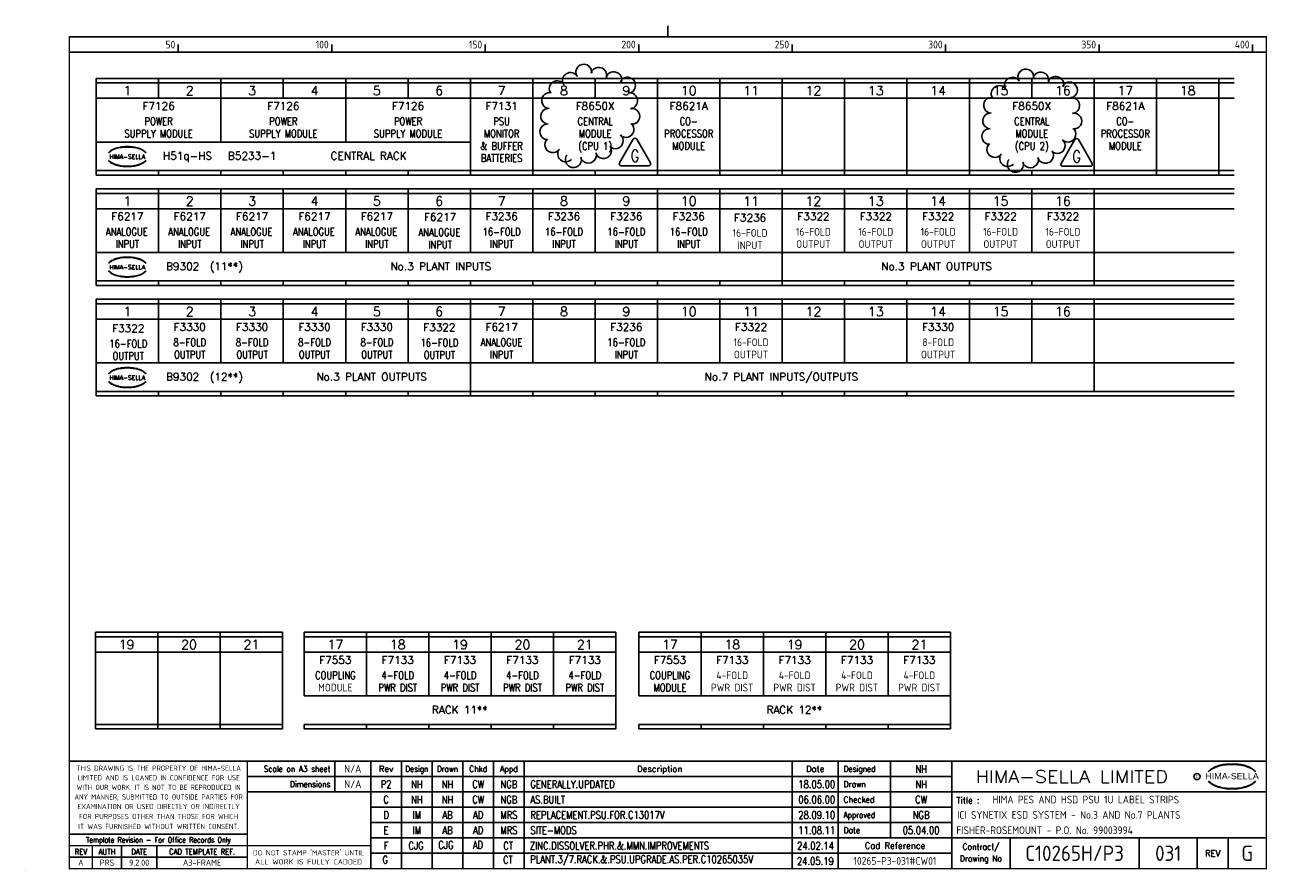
# Model space of a CAD drawing. Extents: x 0 to 405, y 0 to 275.
import ezdxf
from ezdxf.enums import TextEntityAlignment as Align

# ---------------------------------------------------------------- set-up
doc = ezdxf.new("R2010")
doc.units = 0
doc.header["$LTSCALE"] = 0.25
doc.header["$MEASUREMENT"] = 0
doc.layers.get('0').update_dxf_attribs({"color": 41, "linetype": 'CONTINUOUS'})
for name, color, linetype in [('00-DRG_FRAME', 12, 'CONTINUOUS'), ('01-DRAW', 7, 'CONTINUOUS'), ('02-TEXT', 2, 'CONTINUOUS')]:
    doc.layers.add(name, color=color, linetype=linetype)
doc.styles.add('ARIAL', font='arial.ttf', dxfattribs={"height": 2.5})
doc.styles.add('ISO', font='iso.shx', dxfattribs={"height": 2.5})
doc.styles.add('ROMAND', font='ROMAND')
doc.styles.add('ROMANS', font='romans.shx', dxfattribs={"width": 0.8})

# ---------------------------------------------------------------- blocks, each defined once
blk = doc.blocks.new('A3-TITLE')
at = {"style": 'ISO'}
blk.add_attdef('TITLE_1', (318.75, 21.75), '', height=2.5, dxfattribs=at)
for tag, p in [('DRGNO', (372.5, 3)), ('REV.', (398.25, 3))]:
    blk.add_attdef(tag, text='', height=5, dxfattribs=at).set_placement(p, align=Align.CENTER)
blk = doc.blocks.new('A3-CONTRACT')
at = {"style": 'ISO'}
for tag, height, p in [('SCALE', 2.5, (106.86, 31.75)), ('DIMS', 2.5, (106.86, 26.75)), ('CAD-REF', 2.5, (282, 1.75)), ('CONTRACT', 5, (342, 3))]:
    blk.add_attdef(tag, text='', height=height, dxfattribs=at).set_placement(p, align=Align.CENTER)
for tag, p in [('TITLE_2', (303.75, 16.75)), ('TITLE_3', (303.5, 11.75))]:
    blk.add_attdef(tag, p, '', height=2.5, dxfattribs=at)
blk = doc.blocks.new('HSLOGO')
for centre, radius, start, end in [((-2.7, -3.7), 7.24, 106.0532, 133.5024), ((-2.43, -3.52), 7.3, 130.419, 136.057), ((-3.19, -2.43), 5.98, 122.244, 131.6154), ((-3.55, -1.75), 5.21, 111.8206, 122.8668), ((-1.53, -5.83), 9.76, 107.5931, 113.9452), ((-0.2, -12.03), 15.94, 89.2698, 106.3911), ((-1.2, -7.01), 10.99, 96.0146, 107.3203), ((-0.01, -14.22), 18.28, 92.8917, 97.3734), ((-0.06, -11.66), 15.73, 89.7805, 93.1738), ((0.06, -11.66), 15.73, 86.8262, 90.2195), ((0.2, -12.03), 15.94, 73.6089, 90.7302), ((0.01, -14.22), 18.28, 82.6266, 87.1083), ((1.2, -7.01), 10.99, 72.6797, 83.9854), ((1.53, -5.83), 9.76, 66.0548, 72.4069), ((2.7, -3.7), 7.24, 46.4976, 73.9468), ((3.55, -1.75), 5.21, 57.1332, 68.1794), ((3.19, -2.43), 5.98, 48.3846, 57.756), ((2.43, -3.52), 7.3, 43.943, 49.581), ((-2.7, 3.7), 7.24, 226.4976, 253.9468), ((-2.43, 3.52), 7.3, 223.943, 229.581), ((-3.19, 2.43), 5.98, 228.3846, 237.756), ((-3.55, 1.75), 5.21, 237.1332, 248.1794), ((-1.53, 5.83), 9.76, 246.0548, 252.4069), ((-0.2, 12.03), 15.94, 253.6089, 270.7302), ((-1.2, 7.01), 10.99, 252.6797, 263.9854), ((-0.01, 14.22), 18.28, 262.6266, 267.1083), ((-0.06, 11.66), 15.73, 266.8262, 270.2195), ((0.2, 12.03), 15.94, 269.2698, 286.3911), ((0.06, 11.66), 15.73, 269.7805, 273.1738), ((0.01, 14.22), 18.28, 272.8917, 277.3734), ((1.2, 7.01), 10.99, 276.0146, 287.3203), ((1.53, 5.83), 9.76, 287.5931, 293.9452), ((2.7, 3.7), 7.24, 286.0532, 313.5024), ((3.55, 1.75), 5.21, 291.8206, 302.8668), ((3.19, 2.43), 5.98, 302.244, 311.6154), ((2.43, 3.52), 7.3, 310.419, 316.057)]:
    blk.add_arc(centre, radius, start, end)
at = {"style": 'ROMAND', "width": 1.05}
blk.add_text('HIMA-SELLA', height=1.7, dxfattribs=at).set_placement((0, -0.9), align=Align.CENTER)
blk = doc.blocks.new('TRI-F')
at = {"layer": '01-DRAW'}
blk.add_lwpolyline([(-0.26, 2.55), (-2.34, -1.05, 0.57735), (-2.08, -1.5), (2.08, -1.5, 0.57735), (2.34, -1.05), (0.26, 2.55, 0.57735)], format="xyb", close=True, dxfattribs=at)
at = {"layer": '02-TEXT', "color": 2, "style": 'ROMANS', "width": 0.8}
blk.add_text('G', height=1.8, dxfattribs=at).set_placement((0, 0), align=Align.MIDDLE)
blk = doc.blocks.new('*U11')
at = {"color": 0, "linetype": 'ByBlock', "lineweight": -2}
for centre, start, end in [((-2.01, 14.17), 352.152, 212.0054), ((-6.34, 11.46), 32.0054, 212.0054), ((2.84, 13.15), 343.7398, 163.7398), ((7.75, 11.72), 343.7398, 163.7398), ((12.23, 9.92), 277.7652, 153.1337), ((-10.67, 8.75), 32.0054, 212.0054), ((-13.14, 4.94), 79.7, 266.8202), ((12.92, 4.86), 277.7652, 97.7652), ((-13.43, -0.16), 86.8202, 266.8202), ((13.61, -0.21), 262.5607, 97.7652), ((-13.71, -5.26), 86.8202, 266.8202), ((11.71, -4.45), 226.9092, 46.9092), ((-12.07, -9.44), 132.9418, 324.4623), ((8.22, -8.18), 226.9092, 46.9092), ((-7.91, -12.41), 144.4623, 315.1843), ((-0.51, -12.84), 196.6992, 16.6992), ((4.39, -11.37), 196.6992, 33.0367), ((-5.4, -14.3), 142.6071, 16.6992)]:
    blk.add_arc(centre, 2.6, start, end, dxfattribs=at)
blk = doc.blocks.new('*U12')
at = {"color": 0, "linetype": 'ByBlock', "lineweight": -2}
for centre, start, end in [((-2.01, 14.17), 352.152, 212.0054), ((-6.34, 11.46), 32.0054, 212.0054), ((2.84, 13.15), 343.7398, 163.7398), ((7.75, 11.72), 343.7398, 163.7398), ((12.23, 9.92), 277.7652, 153.1337), ((-10.67, 8.75), 32.0054, 212.0054), ((-13.14, 4.94), 79.7, 266.8202), ((12.92, 4.86), 277.7652, 97.7652), ((-13.43, -0.16), 86.8202, 266.8202), ((13.61, -0.21), 262.5607, 97.7652), ((-13.71, -5.26), 86.8202, 266.8202), ((11.71, -4.45), 226.9092, 46.9092), ((-12.07, -9.44), 132.9418, 324.4623), ((8.22, -8.18), 226.9092, 46.9092), ((-7.91, -12.41), 144.4623, 315.1843), ((-0.51, -12.84), 196.6992, 16.6992), ((4.39, -11.37), 196.6992, 33.0367), ((-5.4, -14.3), 142.6071, 16.6992)]:
    blk.add_arc(centre, 2.6, start, end, dxfattribs=at)

msp = doc.modelspace()

# ---------------------------------------------------------------- linework, layer by layer
at = {"layer": '00-DRG_FRAME'}
for p, q in [((50, 266.5), (50, 269)), ((100, 266.5), (100, 269)), ((150, 266.5), (150, 269)), ((200, 266.5), (200, 269)), ((250, 266.5), (250, 269)), ((300, 266.5), (300, 269)), ((350, 266.5), (350, 269)), ((400, 266.5), (400, 269)), ((101.01, 35.5), (101.01, 25.5)), ((122.7, 35.5), (122.7, 0.5)), ((132.7, 0.5), (132.7, 35.5)), ((142.7, 0.5), (142.7, 35.5)), ((152.7, 35.5), (152.7, 0.5)), ((162.7, 35.5), (162.7, 0.5)), ((250, 35.5), (250, 0.5)), ((282, 35.5), (282, 10.5)), ((265, 30.5), (302, 30.5)), ((302, 25.5), (112.7, 25.5)), ((112.7, 20.5), (302, 20.5)), ((302, 15.5), (112.7, 15.5)), ((112.7, 10.5), (265, 10.5)), ((321, 10.5), (321, 0.5)), ((363, 10.5), (363, 0.5)), ((382, 0.5), (382, 10.5)), ((392, 10.5), (392, 0.5)), ((72.5, 4.25), (14.5, 4.25)), ((302, 5.5), (112.7, 5.5)), ((0, 0), (0, 0.03))]:
    msp.add_line(p, q, dxfattribs=at)
at = {"layer": '00-DRG_FRAME', "const_width": 0.5}
for points in [[(209.5, 271.5), (209.5, 275.18)], [(209.5, 271.5), (209.5, 275.18)], [(14.5, 266.5), (404.5, 266.5)], [(404.5, 35.5), (14.5, 35.5)], [(72.5, 0.5), (72.5, 35.5)], [(112.7, 0.5), (112.7, 35.5)], [(265, 35.5), (265, 0.5)], [(302, 0.5), (302, 35.5)], [(265, 30.5), (72.5, 30.5)], [(112.7, 25.5), (72.5, 25.5)], [(404.5, 25.5), (302, 25.5)], [(14.5, 11.75), (72.5, 11.75)], [(14.5, 8), (72.5, 8)], [(22, 0.5), (22, 8)], [(31.5, 0.5), (31.5, 8)], [(43, 0.5), (43, 8)], [(112.7, 8), (72.5, 8)], [(265, 10.5), (404.5, 10.5)]]:
    msp.add_lwpolyline(points, dxfattribs=at)
msp.add_lwpolyline([(14.5, 0.5), (404.5, 0.5), (404.5, 271.5), (14.5, 271.5)], close=True, dxfattribs=at)
at = {"layer": '00-DRG_FRAME', "color": 3}
msp.add_circle((381.88, 30.5), 1, dxfattribs=at)
for centre, radius, start, end in [((390.6, 26.83), 7.24, 106.0532, 133.5024), ((390.88, 27.01), 7.3, 130.419, 136.057), ((390.11, 28.1), 5.98, 122.244, 131.6154), ((389.75, 28.78), 5.21, 111.8206, 122.8668), ((391.78, 24.7), 9.76, 107.5931, 113.9452), ((393.1, 18.5), 15.94, 89.2698, 106.3911), ((392.1, 23.52), 10.99, 96.0146, 107.3203), ((393.29, 16.31), 18.28, 92.8917, 97.3734), ((393.24, 18.86), 15.73, 89.7805, 93.1738), ((393.36, 18.86), 15.73, 86.8262, 90.2195), ((393.51, 18.5), 15.94, 73.6089, 90.7302), ((393.31, 16.31), 18.28, 82.6266, 87.1083), ((394.51, 23.52), 10.99, 72.6797, 83.9854), ((394.83, 24.7), 9.76, 66.0548, 72.4069), ((396, 26.83), 7.24, 46.4976, 73.9468), ((396.85, 28.78), 5.21, 57.1332, 68.1794), ((396.49, 28.1), 5.98, 48.3846, 57.756), ((395.73, 27.01), 7.3, 43.943, 49.581), ((390.88, 34.04), 7.3, 223.943, 229.581), ((390.6, 34.23), 7.24, 226.4976, 253.9468), ((390.11, 32.96), 5.98, 228.3846, 237.756), ((396, 34.23), 7.24, 286.0532, 313.5024), ((396.49, 32.96), 5.98, 302.244, 311.6154), ((395.73, 34.04), 7.3, 310.419, 316.057), ((389.75, 32.28), 5.21, 237.1332, 248.1794), ((391.78, 36.36), 9.76, 246.0548, 252.4069), ((393.1, 42.56), 15.94, 253.6089, 270.7302), ((392.1, 37.54), 10.99, 252.6797, 263.9854), ((393.29, 44.75), 18.28, 262.6266, 267.1083), ((393.24, 42.19), 15.73, 266.8262, 270.2195), ((393.51, 42.56), 15.94, 269.2698, 286.3911), ((393.36, 42.19), 15.73, 269.7805, 273.1738), ((393.31, 44.75), 18.28, 272.8917, 277.3734), ((394.51, 37.54), 10.99, 276.0146, 287.3203), ((394.83, 36.36), 9.76, 287.5931, 293.9452), ((396.85, 32.28), 5.21, 291.8206, 302.8668)]:
    msp.add_arc(centre, radius, start, end, dxfattribs=at)
at = {"layer": '01-DRAW'}
for p, q in [((394.01, 258), (23.25, 258)), ((23.25, 258), (23.25, 226.5)), ((394.01, 256.5), (23.25, 256.5)), ((43.57, 258), (43.57, 251.5)), ((63.89, 258), (63.89, 237.25)), ((84.21, 258), (84.21, 251.5)), ((104.53, 258), (104.53, 237.25)), ((124.85, 258), (124.85, 251.5)), ((145.17, 258), (145.17, 226.5)), ((165.49, 258), (165.49, 226.5)), ((185.81, 258), (185.81, 251.5)), ((226.45, 258), (226.45, 226.5)), ((246.77, 258), (246.77, 226.5)), ((267.09, 258), (267.09, 226.5)), ((287.41, 258), (287.41, 226.5)), ((307.73, 258), (307.73, 226.5)), ((328.05, 258), (328.05, 251.5)), ((348.37, 258), (348.37, 226.5)), ((368.69, 258), (368.69, 226.5)), ((389.01, 258), (389.01, 226.5)), ((23.25, 251.5), (394.01, 251.5)), ((145.17, 237.25), (23.25, 237.25)), ((23.25, 228), (394.01, 228)), ((43.57, 228), (43.57, 226.5)), ((63.89, 228), (63.89, 226.5)), ((84.21, 228), (84.21, 226.5)), ((104.53, 228), (104.53, 226.5)), ((124.85, 228), (124.85, 226.5)), ((185.81, 228), (185.81, 226.5)), ((328.05, 228), (328.05, 226.5)), ((23.25, 226.5), (394.01, 226.5)), ((394.01, 222), (23.25, 222)), ((23.25, 222), (23.25, 190.5)), ((23.25, 222), (23.25, 190.5)), ((394.01, 220.5), (23.25, 220.5)), ((43.57, 222), (43.57, 201.25)), ((43.57, 222), (43.57, 201.25)), ((63.89, 222), (63.89, 201.25)), ((63.89, 222), (63.89, 201.25)), ((84.21, 222), (84.21, 201.25)), ((84.21, 222), (84.21, 201.25)), ((104.53, 222), (104.53, 201.25)), ((104.53, 222), (104.53, 201.25)), ((124.85, 222), (124.85, 201.25)), ((124.85, 222), (124.85, 201.25)), ((145.17, 222), (145.17, 201.25)), ((145.17, 222), (145.17, 201.25)), ((165.49, 222), (165.49, 201.25)), ((165.49, 222), (165.49, 201.25)), ((185.81, 222), (185.81, 201.25)), ((206.13, 222), (206.13, 201.25)), ((206.13, 222), (206.13, 201.25)), ((226.45, 222), (226.45, 201.25)), ((226.45, 222), (226.45, 201.25)), ((246.77, 222), (246.77, 192)), ((246.77, 222), (246.77, 201.25)), ((267.09, 222), (267.09, 201.25)), ((267.09, 222), (267.09, 201.25)), ((287.41, 222), (287.41, 201.25)), ((287.41, 222), (287.41, 201.25)), ((307.73, 222), (307.73, 201.25)), ((307.73, 222), (307.73, 201.25)), ((328.05, 222), (328.05, 201.25)), ((328.05, 222), (328.05, 201.25)), ((348.37, 222), (348.37, 201.25)), ((348.37, 222), (348.37, 201.25)), ((23.25, 215.5), (394.01, 215.5)), ((394.01, 201.25), (23.25, 201.25)), ((348.37, 201.25), (348.37, 192)), ((23.25, 192), (394.01, 192)), ((23.25, 192), (394.01, 192)), ((23.25, 190.5), (394.01, 190.5)), ((23.25, 190.5), (394.01, 190.5)), ((43.57, 192), (43.57, 190.5)), ((43.57, 192), (43.57, 190.5)), ((63.89, 192), (63.89, 190.5)), ((63.89, 192), (63.89, 190.5)), ((84.21, 192), (84.21, 190.5)), ((84.21, 192), (84.21, 190.5)), ((104.53, 192), (104.53, 190.5)), ((104.53, 192), (104.53, 190.5)), ((124.85, 192), (124.85, 190.5)), ((124.85, 192), (124.85, 190.5)), ((145.17, 192), (145.17, 190.5)), ((145.17, 192), (145.17, 190.5)), ((165.49, 192), (165.49, 190.5)), ((165.49, 192), (165.49, 190.5)), ((185.81, 192), (185.81, 190.5)), ((185.81, 192), (185.81, 190.5)), ((206.13, 192), (206.13, 190.5)), ((206.13, 192), (206.13, 190.5)), ((226.45, 192), (226.45, 190.5)), ((226.45, 192), (226.45, 190.5)), ((246.77, 192), (246.77, 190.5)), ((246.77, 192), (246.77, 190.5)), ((267.09, 192), (267.09, 190.5)), ((267.09, 192), (267.09, 190.5)), ((287.41, 192), (287.41, 190.5)), ((287.41, 192), (287.41, 190.5)), ((307.73, 192), (307.73, 190.5)), ((307.73, 192), (307.73, 190.5)), ((328.05, 192), (328.05, 190.5)), ((328.05, 192), (328.05, 190.5)), ((348.37, 192), (348.37, 190.5)), ((348.37, 192), (348.37, 190.5)), ((394.01, 186), (23.25, 186)), ((23.25, 186), (23.25, 154.5)), ((394.01, 184.5), (23.25, 184.5)), ((43.57, 186), (43.57, 165.25)), ((63.89, 186), (63.89, 165.25)), ((84.21, 186), (84.21, 165.25)), ((104.53, 186), (104.53, 165.25)), ((124.85, 186), (124.85, 165.25)), ((145.17, 186), (145.17, 156)), ((165.49, 186), (165.49, 165.25)), ((185.81, 186), (185.81, 165.25)), ((206.13, 186), (206.13, 165.25)), ((226.45, 186), (226.45, 165.25)), ((246.77, 186), (246.77, 165.25)), ((267.09, 186), (267.09, 165.25)), ((287.41, 186), (287.41, 165.25)), ((307.73, 186), (307.73, 165.25)), ((328.05, 186), (328.05, 165.25)), ((348.37, 186), (348.37, 165.25)), ((23.25, 179.5), (394.01, 179.5)), ((394.01, 165.25), (23.25, 165.25)), ((348.37, 165.25), (348.37, 156)), ((23.25, 156), (394.01, 156)), ((23.25, 154.5), (394.01, 154.5)), ((43.57, 156), (43.57, 154.5)), ((63.89, 156), (63.89, 154.5)), ((84.21, 156), (84.21, 154.5)), ((104.53, 156), (104.53, 154.5)), ((124.85, 156), (124.85, 154.5)), ((145.17, 156), (145.17, 154.5)), ((165.49, 156), (165.49, 154.5)), ((185.81, 156), (185.81, 154.5)), ((206.13, 156), (206.13, 154.5)), ((246.77, 156), (246.77, 154.5)), ((267.09, 156), (267.09, 154.5)), ((287.41, 156), (287.41, 154.5)), ((23, 77.5), (83.96, 77.5)), ((23, 77.5), (23, 46)), ((43.32, 77.5), (43.32, 46)), ((63.64, 77.5), (63.64, 46)), ((83.96, 77.5), (83.96, 46)), ((91, 77.5), (192.6, 77.5)), ((91, 77.5), (91, 56.75)), ((111.32, 77.5), (111.32, 56.75)), ((131.64, 77.5), (131.64, 56.75)), ((151.96, 77.5), (151.96, 56.75)), ((172.28, 77.5), (172.28, 56.75)), ((192.6, 77.5), (192.6, 46)), ((200, 77.5), (301.6, 77.5)), ((200, 77.5), (200, 56.75)), ((220.32, 77.5), (220.32, 56.75)), ((240.64, 77.5), (240.64, 56.75)), ((260.96, 77.5), (260.96, 56.75)), ((281.28, 77.5), (281.28, 56.75)), ((301.6, 77.5), (301.6, 46)), ((23, 76), (83.96, 76)), ((91, 76), (192.6, 76)), ((200, 76), (301.6, 76)), ((83.96, 71), (23, 71)), ((192.6, 71), (91, 71)), ((301.6, 71), (200, 71)), ((192.6, 56.75), (91, 56.75)), ((301.6, 56.75), (200, 56.75)), ((83.96, 47.5), (23, 47.5)), ((83.96, 46), (23, 46)), ((192.6, 47.5), (91, 47.5)), ((91, 47.5), (91, 46)), ((192.6, 46), (91, 46)), ((111.32, 47.5), (111.32, 46)), ((131.64, 47.5), (131.64, 46)), ((151.96, 47.5), (151.96, 46)), ((172.28, 47.5), (172.28, 46)), ((301.6, 47.5), (200, 47.5)), ((200, 47.5), (200, 46)), ((301.6, 46), (200, 46)), ((220.32, 47.5), (220.32, 46)), ((240.64, 47.5), (240.64, 46)), ((260.96, 47.5), (260.96, 46)), ((281.28, 47.5), (281.28, 46))]:
    msp.add_line(p, q, dxfattribs=at)
at = {"layer": '02-TEXT'}
msp.add_line((206.13, 258), (206.13, 226.5), dxfattribs=at)

# ---------------------------------------------------------------- block references
at = {"color": 6}
for name, p in [('*U11', (184.12, 245.82)), ('*U12', (328.12, 244.28))]:
    msp.add_blockref(name, p, dxfattribs=at)
at = {"xscale": 2.147384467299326, "yscale": 2.147384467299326, "zscale": 2.147384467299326}
for p in [(198.78, 232.73), (342.68, 232.55)]:
    msp.add_blockref('TRI-F', p, dxfattribs=at)
at = {"layer": '02-TEXT', "xscale": 0.8, "yscale": 0.8, "zscale": 0.8}
for p in [(33.38, 232.5), (33.38, 196.5), (33.38, 160.5)]:
    msp.add_blockref('HSLOGO', p, dxfattribs=at)
at = {"layer": '02-TEXT'}
ref = msp.add_blockref('A3-CONTRACT', (0, 0), dxfattribs=at)
ref.add_attrib('SCALE', 'N/A', dxfattribs={"layer": '0', "height": 2.5, "style": 'ISO'}).set_placement((106.86, 31.75), align=Align.CENTER)
ref.add_attrib('DIMS', 'N/A', dxfattribs={"layer": '0', "height": 2.5, "style": 'ISO'}).set_placement((106.86, 26.75), align=Align.CENTER)
ref.add_attrib('CAD-REF', '10265-P3-031#CW01', dxfattribs={"layer": '0', "height": 2.5, "style": 'ISO'}).set_placement((283.48, 1.75), align=Align.CENTER)
ref.add_attrib('TITLE_2', 'ICI SYNETIX ESD SYSTEM - No.3 AND No.7 PLANTS', (303.75, 16.75), dxfattribs={"layer": '0', "height": 2.5, "style": 'ISO'})
ref.add_attrib('TITLE_3', 'FISHER-ROSEMOUNT - P.O. No. 99003994', (303.5, 11.75), dxfattribs={"layer": '0', "height": 2.5, "style": 'ISO'})
ref.add_attrib('CONTRACT', 'C10265H/P3', dxfattribs={"layer": '0', "height": 5, "style": 'ISO'}).set_placement((342, 3), align=Align.CENTER)
ref = msp.add_blockref('A3-TITLE', (0, 0), dxfattribs=at)
ref.add_attrib('TITLE_1', 'HIMA PES AND HSD PSU 1U LABEL STRIPS', (315.25, 21.75), dxfattribs={"layer": '0', "height": 2.5, "style": 'ISO'})
ref.add_attrib('DRGNO', '031', dxfattribs={"layer": '0', "height": 5, "style": 'ISO'}).set_placement((372.5, 3), align=Align.CENTER)
ref.add_attrib('REV.', 'G', dxfattribs={"layer": '0', "height": 5, "style": 'ISO'}).set_placement((398.25, 3), align=Align.CENTER)

# ---------------------------------------------------------------- texts
at = {"layer": '00-DRG_FRAME', "style": 'ISO'}
for s, p in [('50', (49, 267.75)), ('100', (99, 267.75)), ('150', (149, 267.75)), ('200', (199, 267.75)), ('250', (249, 267.75)), ('300', (299, 267.75)), ('350', (349, 267.75)), ('400', (399, 267.75))]:
    msp.add_text(s, height=2.5, dxfattribs=at).set_placement(p, align=Align.RIGHT)
at = {"layer": '00-DRG_FRAME', "color": 3, "style": 'ISO'}
for s, width, p in [('THIS DRAWING IS THE PROPERTY OF HIMA-SELLA', 0.9, (43.59, 33.23)), ("DO NOT STAMP 'MASTER' UNTIL", 0.95, (92.43, 5.83))]:
    msp.add_text(s, height=1.7, dxfattribs=dict(at, width=width)).set_placement(p, align=Align.MIDDLE)
at = {"layer": '00-DRG_FRAME', "color": 4, "style": 'ROMAND', "width": 0.87}
for s, p in [('Scale on A3 sheet', (99.54, 32)), ('Dimensions', (99.54, 27.01))]:
    msp.add_text(s, height=2, dxfattribs=at).set_placement(p, align=Align.RIGHT)
at = {"layer": '00-DRG_FRAME', "color": 4, "style": 'ROMAND'}
for s, p in [('Rev', (117.7, 32)), ('Description', (206.85, 32)), ('Date', (257.5, 32))]:
    msp.add_text(s, height=2, dxfattribs=at).set_placement(p, align=Align.CENTER)
for s, width, p in [('Design', 0.85, (127.7, 32)), ('Drawn', 0.85, (137.7, 32)), ('Chkd', 0.9, (147.7, 32)), ('Appd', 0.9, (157.7, 32))]:
    msp.add_text(s, height=2, dxfattribs=dict(at, width=width)).set_placement(p, align=Align.CENTER)
for s, width, p in [('Designed', 0.87, (266.75, 32)), ('Drawn', 0.9, (266.75, 27)), ('Checked', 0.9, (266.75, 22)), ('Approved', 0.85, (266.75, 17)), ('Date', 0.9, (266.75, 12))]:
    msp.add_text(s, height=2, dxfattribs=dict(at, width=width)).set_placement(p)
at = {"layer": '00-DRG_FRAME', "style": 'ROMAND', "width": 1.15}
msp.add_text('HIMA-SELLA LIMITED', height=4, dxfattribs=at).set_placement((341.1, 30.5), align=Align.MIDDLE)
at = {"layer": '00-DRG_FRAME', "color": 3, "style": 'ISO'}
for s, width, p in [('LIMITED AND IS LOANED IN CONFIDENCE FOR USE', 0.9, (43.59, 30.11)), ('ANY MANNER, SUBMITTED TO OUTSIDE PARTIES FOR', 0.87, (43.59, 23.85)), ('WITH OUR WORK. IT IS NOT TO BE REPRODUCED IN', 0.87, (43.59, 26.98)), ('EXAMINATION OR USED DIRECTLY OR INDIRECTLY', 0.9, (43.59, 20.73)), ('FOR PURPOSES OTHER THAN THOSE FOR WHICH', 0.9, (43.59, 17.49)), ('IT WAS FURNISHED WITHOUT WRITTEN CONSENT.', 0.9, (43.59, 14.24))]:
    msp.add_text(s, height=1.7, dxfattribs=dict(at, width=width)).set_placement(p, align=Align.MIDDLE_CENTER)
at = {"layer": '00-DRG_FRAME', "color": 3, "style": 'ISO', "width": 0.9}
msp.add_text('C', height=1, dxfattribs=at).set_placement((381.84, 30), align=Align.CENTER)
at = {"layer": '00-DRG_FRAME', "style": 'ARIAL', "width": 1.05}
msp.add_text('HIMA-SELLA', height=2, dxfattribs=at).set_placement((393.3, 29.63), align=Align.CENTER)
at = {"layer": '00-DRG_FRAME', "color": 4, "style": 'ROMAND'}
msp.add_text('Title :', height=2, dxfattribs=at).set_placement((303.5, 21.75))
for s, height, width, p in [('Template Revision - For Office Records Only', 1.8, 0.85, (43.5, 9.62)), ('Contract/', 2, 0.9, (311.5, 7.5)), ('REV', 1.8, 0.9, (18.25, 6)), ('AUTH', 1.8, 0.9, (26.75, 6)), ('DATE', 1.8, 0.9, (37.25, 6)), ('CAD TEMPLATE REF.', 1.8, 0.9, (57.75, 6)), ('Drawing No', 2, 0.9, (311.5, 3.5))]:
    msp.add_text(s, height=height, dxfattribs=dict(at, width=width)).set_placement(p, align=Align.MIDDLE)
for s, p in [('Cad Reference', (283.5, 8)), ('REV', (387, 5.5))]:
    msp.add_text(s, height=2, dxfattribs=at).set_placement(p, align=Align.MIDDLE)
at = {"layer": '00-DRG_FRAME', "color": 41, "style": 'ISO'}
for s, p in [('A', (18.25, 1.45)), ('PRS', (26.75, 1.45)), ('9.2.00', (37.25, 1.45)), ('A3-FRAME', (57.75, 1.45))]:
    msp.add_text(s, height=2, dxfattribs=at).set_placement(p, align=Align.CENTER)
at = {"layer": '00-DRG_FRAME', "color": 3, "style": 'ISO'}
msp.add_text('ALL WORK IS FULLY CADDED', height=1.7, dxfattribs=at).set_placement((92.43, 2.7), align=Align.MIDDLE_CENTER)
at = {"layer": '02-TEXT', "style": 'ROMAND'}
for s, p in [('1', (33.41, 254)), ('2', (53.73, 254)), ('3', (74.05, 254)), ('4', (94.37, 254)), ('5', (114.69, 254)), ('6', (135.01, 254)), ('7', (155.33, 254)), ('8', (175.65, 254)), ('9', (195.97, 254)), ('10', (216.29, 254)), ('11', (236.61, 254)), ('12', (256.93, 254)), ('13', (277.25, 254)), ('14', (297.57, 254)), ('15', (317.89, 254)), ('16', (338.21, 254)), ('17', (358.53, 254)), ('18', (378.85, 254)), ('1', (33.41, 218)), ('2', (53.73, 218)), ('3', (74.05, 218)), ('4', (94.37, 218)), ('5', (114.69, 218)), ('6', (135.01, 218)), ('7', (155.33, 218)), ('8', (175.65, 218)), ('9', (195.97, 218)), ('10', (216.29, 218)), ('11', (236.61, 218)), ('12', (256.93, 218)), ('13', (277.25, 218)), ('14', (297.57, 218)), ('15', (317.89, 218)), ('16', (338.21, 218)), ('1', (33.41, 182)), ('2', (53.73, 182)), ('3', (74.05, 182)), ('4', (94.37, 182)), ('5', (114.69, 182)), ('6', (135.01, 182)), ('7', (155.33, 182)), ('8', (175.65, 182)), ('9', (195.97, 182)), ('10', (216.29, 182)), ('11', (236.61, 182)), ('12', (256.93, 182)), ('13', (277.25, 182)), ('14', (297.57, 182)), ('15', (317.89, 182)), ('16', (338.21, 182))]:
    msp.add_text(s, height=3, dxfattribs=at).set_placement(p, align=Align.MIDDLE_CENTER)
at = {"layer": '02-TEXT'}
for s, height, style, p in [('F7126', 2.5, 'ROMAND', (43.57, 249)), ('F7126', 2.5, 'ROMAND', (84.21, 249)), ('F7126', 2.5, 'ROMAND', (124.85, 249)), ('F7131', 2.5, 'ROMAND', (155.33, 249)), ('F8650X', 2.5, 'ROMAND', (185.81, 249)), ('F8621A', 2.5, 'ROMAND', (216.29, 249)), ('F8650X', 2.5, 'ROMAND', (328.05, 249)), ('F8621A', 2.5, 'ROMAND', (358.53, 249)), ('F6217', 2.5, 'ROMAND', (33.41, 213)), ('F6217', 2.5, 'ROMAND', (53.73, 213)), ('F6217', 2.5, 'ROMAND', (74.05, 213)), ('F6217', 2.5, 'ROMAND', (94.37, 213)), ('F6217', 2.5, 'ROMAND', (114.69, 213)), ('F3236', 2.5, 'ROMAND', (155.33, 213)), ('F3236', 2.5, 'ROMAND', (175.65, 213)), ('F3236', 2.5, 'ROMAND', (195.97, 213)), ('F3236', 2.5, 'ROMAND', (216.29, 213)), ('F3322', 2.5, 'ROMAND', (256.93, 213)), ('F3322', 2.5, 'ROMAND', (277.25, 213)), ('F3322', 2.5, 'ROMAND', (297.57, 213)), ('F3322', 2.5, 'ROMAND', (317.89, 213)), ('F3322', 2.5, 'ROMAND', (338.21, 213)), ('F6217', 2.5, 'ROMAND', (135.31, 212.85)), ('F3236', 2.5, 'ROMAND', (236.3, 212.62)), ('16-FOLD', 2.5, 'ISO', (236.3, 207.62)), ('16-FOLD', 2.5, 'ISO', (256.93, 208)), ('16-FOLD', 2.5, 'ISO', (277.25, 208)), ('16-FOLD', 2.5, 'ISO', (297.57, 208)), ('16-FOLD', 2.5, 'ISO', (317.89, 208)), ('16-FOLD', 2.5, 'ISO', (338.21, 208)), ('INPUT', 2.5, 'ISO', (236.3, 203.62)), ('OUTPUT', 2.5, 'ISO', (256.93, 204)), ('OUTPUT', 2.5, 'ISO', (277.25, 204)), ('OUTPUT', 2.5, 'ISO', (297.57, 204)), ('OUTPUT', 2.5, 'ISO', (317.89, 204)), ('OUTPUT', 2.5, 'ISO', (338.21, 204)), ('F3322', 2.5, 'ROMAND', (33.69, 176.55)), ('F3330', 2.5, 'ROMAND', (53.73, 177)), ('F3330', 2.5, 'ROMAND', (74.05, 177)), ('F3330', 2.5, 'ROMAND', (94.37, 177)), ('F3330', 2.5, 'ROMAND', (114.69, 177)), ('F3322', 2.5, 'ROMAND', (135.06, 176.86)), ('F6217', 2.5, 'ROMAND', (155.33, 177)), ('F3236', 2.5, 'ROMAND', (195.97, 177)), ('F3322', 2.5, 'ROMAND', (236.61, 177)), ('F3330', 2.5, 'ROMAND', (297.57, 177)), ('16-FOLD', 2.5, 'ISO', (236.61, 172)), ('8-FOLD', 2.5, 'ISO', (297.57, 172)), ('OUTPUT', 2.5, 'ISO', (236.61, 168)), ('OUTPUT', 2.5, 'ISO', (297.57, 168)), ('19', 3, 'ROMAND', (33.16, 73.5)), ('20', 3, 'ROMAND', (53.48, 73.5)), ('21', 3, 'ROMAND', (73.8, 73.5)), ('17', 3, 'ROMAND', (101.16, 73.5)), ('18', 3, 'ROMAND', (121.48, 73.5)), ('19', 3, 'ROMAND', (141.8, 73.5)), ('20', 3, 'ROMAND', (162.12, 73.5)), ('21', 3, 'ROMAND', (182.44, 73.5)), ('17', 3, 'ROMAND', (210.16, 73.5)), ('18', 3, 'ROMAND', (230.48, 73.5)), ('19', 3, 'ROMAND', (250.8, 73.5)), ('20', 3, 'ROMAND', (271.12, 73.5)), ('21', 3, 'ROMAND', (291.44, 73.5)), ('F7553', 2.5, 'ROMAND', (101.16, 68.5)), ('F7133', 2.5, 'ROMAND', (121.48, 68.5)), ('F7133', 2.5, 'ROMAND', (141.8, 68.5)), ('F7133', 2.5, 'ROMAND', (162.12, 68.5)), ('F7133', 2.5, 'ROMAND', (182.44, 68.5)), ('F7553', 2.5, 'ROMAND', (210.16, 68.5)), ('F7133', 2.5, 'ROMAND', (230.48, 68.5)), ('F7133', 2.5, 'ROMAND', (250.8, 68.5)), ('F7133', 2.5, 'ROMAND', (271.12, 68.5)), ('F7133', 2.5, 'ROMAND', (291.44, 68.5)), ('4-FOLD', 2.5, 'ISO', (230.48, 63.5)), ('4-FOLD', 2.5, 'ISO', (250.8, 63.5)), ('4-FOLD', 2.5, 'ISO', (271.12, 63.5)), ('4-FOLD', 2.5, 'ISO', (291.44, 63.5)), ('MODULE', 2.5, 'ISO', (101.16, 59.5)), ('PWR DIST', 2.5, 'ISO', (230.48, 59.5)), ('PWR DIST', 2.5, 'ISO', (250.8, 59.5)), ('PWR DIST', 2.5, 'ISO', (271.12, 59.5)), ('PWR DIST', 2.5, 'ISO', (291.44, 59.5))]:
    msp.add_text(s, height=height, dxfattribs=dict(at, style=style)).set_placement(p, align=Align.MIDDLE)
at = {"layer": '02-TEXT', "style": 'ROMANS', "width": 0.8}
for s, p in [('POWER', (43.57, 244)), ('POWER', (84.21, 244)), ('POWER', (124.85, 244)), ('PSU', (155.33, 244)), ('CENTRAL', (185.81, 244)), ('CO-', (216.29, 244)), ('CENTRAL', (328.05, 244)), ('CO-', (358.53, 244)), ('SUPPLY MODULE', (43.57, 240)), ('SUPPLY MODULE', (84.21, 240)), ('SUPPLY MODULE', (124.85, 240)), ('MONITOR', (155.33, 240)), ('MODULE', (185.81, 240)), ('PROCESSOR', (216.29, 240)), ('MODULE', (328.05, 240)), ('PROCESSOR', (358.53, 240)), ('& BUFFER', (155.33, 236)), ('(CPU 1)', (185.81, 235.75)), ('MODULE', (216.29, 236)), ('(CPU 2)', (328.05, 235.75)), ('MODULE', (358.53, 236)), ('BATTERIES', (155.33, 232)), ('ANALOGUE', (33.22, 208)), ('ANALOGUE', (53.54, 208)), ('ANALOGUE', (73.86, 208)), ('ANALOGUE', (94.18, 208)), ('ANALOGUE', (114.5, 208)), ('ANALOGUE', (135.07, 207.85)), ('16-FOLD', (155.33, 208)), ('16-FOLD', (175.65, 208)), ('16-FOLD', (195.97, 208)), ('16-FOLD', (216.29, 208)), ('INPUT', (33.41, 204)), ('INPUT', (53.73, 204)), ('INPUT', (74.05, 204)), ('INPUT', (94.37, 204)), ('INPUT', (114.69, 204)), ('INPUT', (135.31, 203.85)), ('INPUT', (155.33, 204)), ('INPUT', (175.65, 204)), ('INPUT', (195.97, 204)), ('INPUT', (216.29, 204)), ('16-FOLD', (33.69, 171.55)), ('8-FOLD', (53.73, 172)), ('8-FOLD', (74.05, 172)), ('8-FOLD', (94.37, 172)), ('8-FOLD', (114.69, 172)), ('16-FOLD', (135.06, 171.86)), ('ANALOGUE', (155.33, 172)), ('16-FOLD', (195.97, 172)), ('OUTPUT', (33.69, 167.55)), ('OUTPUT', (53.73, 168)), ('OUTPUT', (74.05, 168)), ('OUTPUT', (94.37, 168)), ('OUTPUT', (114.69, 168)), ('OUTPUT', (135.06, 167.86)), ('INPUT', (155.33, 168)), ('INPUT', (195.97, 168)), ('COUPLING', (101.16, 63.5)), ('4-FOLD', (121.48, 63.5)), ('4-FOLD', (141.8, 63.5)), ('4-FOLD', (162.12, 63.5)), ('4-FOLD', (182.44, 63.5)), ('COUPLING', (210.16, 63.5)), ('PWR DIST', (121.48, 59.5)), ('PWR DIST', (141.8, 59.5)), ('PWR DIST', (162.12, 59.5)), ('PWR DIST', (182.44, 59.5)), ('MODULE', (210.16, 59.5))]:
    msp.add_text(s, height=2.5, dxfattribs=at).set_placement(p, align=Align.MIDDLE)
at = {"layer": '02-TEXT', "style": 'ROMAND'}
for s, p in [('H51q-HS', (52.98, 231.5)), ('B5233-1', (74.05, 231.5)), ('CENTRAL RACK', (112, 231.5)), ('B9302  (11**)', (58.48, 195.5)), ('No.3 PLANT INPUTS', (135.5, 195.5)), ('No.3 PLANT OUTPUTS', (297, 195.5)), ('B9302  (12**)', (58.48, 159.5)), ('No.3 PLANT OUTPUTS', (113, 159.5)), ('No.7 PLANT INPUTS/OUTPUTS', (246.5, 159.5)), ('RACK 11**', (141.69, 51)), ('RACK 12**', (250.69, 51))]:
    msp.add_text(s, height=2.5, dxfattribs=at).set_placement(p, align=Align.CENTER)
at = {"layer": '02-TEXT', "style": 'ROMANS', "width": 0.8}
for tag, text, p in [('NH', '', (292, 31.75)), ('P2', 'A', (117.7, 26.75)), ('NH', '', (127.7, 26.75)), ('NH', '', (137.7, 26.75)), ('CW', '', (147.7, 26.75)), ('NGB', '', (157.7, 26.75)), ('18.05.00', '', (258, 26.75)), ('NH', '', (292, 26.75)), ('C', 'A', (117.7, 21.75)), ('CW', '', (147.7, 21.75)), ('NGB', '', (157.7, 21.75)), ('06.06.00', '', (258, 21.75)), ('CW', '', (292, 21.75)), ('NH', '', (127.7, 21.75)), ('NH', '', (137.7, 21.75)), ('D', 'A', (117.7, 16.75)), ('IM', '', (127.7, 16.75)), ('AB', '', (137.7, 16.75)), ('AD', '', (147.7, 16.75)), ('MRS', '', (157.7, 16.75)), ('28.09.10', '', (258, 16.75)), ('NGB', 'NGB', (292, 16.75)), ('E', 'A', (117.7, 11.75)), ('IM', '', (127.7, 11.75)), ('AB', '', (137.7, 11.75)), ('AD', '', (147.7, 11.75)), ('MRS', '', (157.7, 11.75)), ('11.08.11', '', (258, 11.75)), ('05.04.00', '', (292, 11.75)), ('F', 'A', (117.66, 6.74)), ('CJG', '', (127.46, 6.72)), ('CJG', '', (137.18, 6.95)), ('AD', '', (147.61, 7)), ('CT', '', (157.45, 6.69)), ('24.02.14', '', (257.6, 6.69)), ('G', 'A', (117.43, 2.14)), ('CT', '', (157.38, 2.12)), ('24.05.19', '', (257.55, 1.68))]:
    msp.add_attdef(tag, text=text, height=2.5, dxfattribs=at).set_placement(p, align=Align.CENTER)
for tag, p in [('GENERALLY.UPDATED', (164.7, 26.75)), ('AS.BUILT', (164.7, 21.75)), ('REPLACEMENT.PSU.FOR.C13017V', (164.7, 16.75)), ('SITE-MODS', (164.7, 11.75)), ('ZINC.DISSOLVER.PHR.&.MMN.IMPROVEMENTS', (164.54, 6.69)), ('PLANT.3/7.RACK.&.PSU.UPGRADE.AS.PER.C10265035V', (164.65, 2.3))]:
    msp.add_attdef(tag, p, '', height=2.5, dxfattribs=at)

doc.saveas('drawing.dxf')
